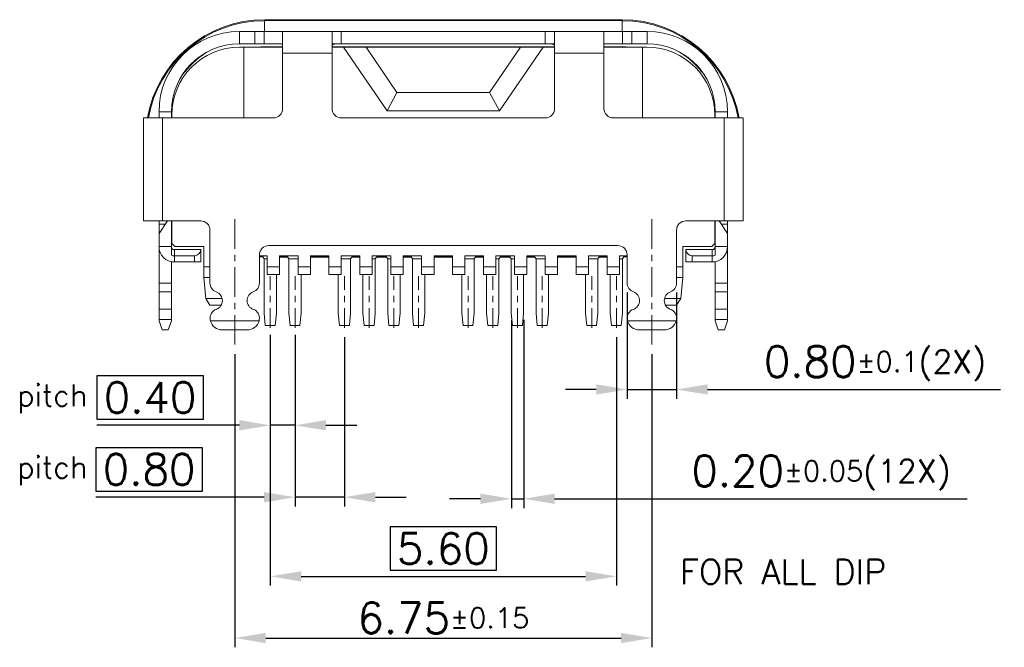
# Model space of a CAD drawing. Header units: millimetres. Extents: x 1290 to 1596, y 426 to 892.
# Tile 10 of 41: x 1319 to 1335, y 458 to 468. Entities that reach past the tile are written whole.
import ezdxf

# ---------------------------------------------------------------- set-up
doc = ezdxf.new("R2010")
doc.units = ezdxf.units.MM
doc.linetypes.add('CENTER', pattern=[50.8, 31.75, -6.35, 6.35, -6.35])
for name, color, linetype, lineweight in [('CENTER 中心线', 1, 'CENTER', 9), ('COM 模型', 7, 'Continuous', 20), ('DIM 标注', 3, 'Continuous', 9)]:
    doc.layers.add(name, color=color, linetype=linetype, lineweight=lineweight)
doc.styles.add('ROMANS', font='romans.shx')
doc.dimstyles.new('DIM', dxfattribs={"dimscale": 0.25, "dimtxt": 2, "dimasz": 2, "dimexe": 0.6, "dimexo": 0.6, "dimgap": 0.3, "dimtad": 1, "dimzin": 1, "dimdsep": 46, "dimtxsty": 'ROMANS', "dimcen": 1, "dimclrd": 3, "dimclre": 3, "dimclrt": 3, "dimadec": 0, "dimazin": 0, "dimtp": 0.001, "dimtm": 0.001, "dimtfac": 0.65, "dimtmove": 0, "dimatfit": 3, "dimfxl": 0.5, "dimtolj": 1, "dimarcsym": 0})

# ---------------------------------------------------------------- blocks, each defined once
blk = doc.blocks.new('*D118')
at = {"layer": 'Defpoints', "color": 0, "transparency": 16777216}
for p in [(1322.284, 463.197), (1329.034, 463.197), (1329.034, 458.454)]:
    blk.add_point(p, dxfattribs=at)
at = {"layer": 'DIM 标注', "color": 3, "lineweight": -2, "transparency": 16777216}
for p, q in [((1322.284, 463.047), (1322.284, 458.304)), ((1329.034, 463.047), (1329.034, 458.304)), ((1322.784, 458.454), (1328.534, 458.454))]:
    blk.add_line(p, q, dxfattribs=at)
at = {"layer": 'DIM 标注', "color": 3, "transparency": 16777216}
for points in [[(1322.784, 458.537), (1322.784, 458.371), (1322.284, 458.454)], [(1328.534, 458.537), (1328.534, 458.371), (1329.034, 458.454)]]:
    blk.add_solid(points, dxfattribs=at)
at = {"layer": 'DIM 标注', "color": 3, "transparency": 16777216, "insert": (1325.659, 458.779), "char_height": 0.5, "attachment_point": 5, "style": 'ROMANS'}
blk.add_mtext('\\A1;6.75{\\H0.325;±0.15}', dxfattribs=at)
blk = doc.blocks.new('*D119')
at = {"layer": 'Defpoints', "color": 0, "linetype": 'Continuous', "transparency": 16777216}
for p in [(1322.859, 463.509), (1323.259, 463.509), (1322.859, 461.896)]:
    blk.add_point(p, dxfattribs=at)
at = {"layer": 'DIM 标注', "color": 3, "lineweight": -2, "transparency": 16777216}
for p, q in [((1322.859, 463.359), (1322.859, 461.746)), ((1323.259, 463.359), (1323.259, 461.746)), ((1322.359, 461.896), (1320.052, 461.896)), ((1323.259, 461.896), (1322.859, 461.896)), ((1323.759, 461.896), (1324.259, 461.896))]:
    blk.add_line(p, q, dxfattribs=at)
at = {"layer": 'DIM 标注', "color": 3, "linetype": 'Continuous', "lineweight": -2, "transparency": 16777216}
for p, q in [((1321.776, 462.696), (1320.052, 462.696)), ((1320.052, 462.696), (1320.052, 461.996)), ((1321.776, 461.996), (1321.776, 462.696)), ((1320.052, 461.996), (1321.776, 461.996))]:
    blk.add_line(p, q, dxfattribs=at)
at = {"layer": 'DIM 标注', "color": 3, "linetype": 'Continuous', "transparency": 16777216}
for points in [[(1322.359, 461.98), (1322.359, 461.813), (1322.859, 461.896)], [(1323.759, 461.98), (1323.759, 461.813), (1323.259, 461.896)]]:
    blk.add_solid(points, dxfattribs=at)
at = {"layer": 'DIM 标注', "color": 3, "linetype": 'Continuous', "transparency": 16777216, "insert": (1320.914, 462.346), "char_height": 0.5, "attachment_point": 5, "style": 'ROMANS'}
blk.add_mtext('\\A1;0.40', dxfattribs=at)
blk = doc.blocks.new('*D120')
at = {"layer": 'Defpoints', "color": 0, "transparency": 16777216}
for p in [(1326.759, 463.746), (1326.959, 463.753), (1326.759, 460.707)]:
    blk.add_point(p, dxfattribs=at)
at = {"layer": 'DIM 标注', "color": 3, "lineweight": -2, "transparency": 16777216}
for p, q in [((1326.759, 463.596), (1326.759, 460.557)), ((1326.959, 463.603), (1326.959, 460.557)), ((1326.259, 460.707), (1325.759, 460.707)), ((1326.759, 460.707), (1326.959, 460.707)), ((1327.459, 460.707), (1334.136, 460.707))]:
    blk.add_line(p, q, dxfattribs=at)
at = {"layer": 'DIM 标注', "color": 3, "transparency": 16777216}
for points in [[(1326.259, 460.791), (1326.259, 460.624), (1326.759, 460.707)], [(1327.459, 460.791), (1327.459, 460.624), (1326.959, 460.707)]]:
    blk.add_solid(points, dxfattribs=at)
at = {"layer": 'DIM 标注', "color": 3, "transparency": 16777216, "insert": (1331.77, 461.095), "char_height": 0.5, "attachment_point": 5, "style": 'ROMANS'}
blk.add_mtext('\\A1;0.20{\\H0.325;±0.05}{\\H0.75x;(12X)}', dxfattribs=at)
blk = doc.blocks.new('*D121')
at = {"layer": 'Defpoints', "color": 0, "linetype": 'Continuous', "transparency": 16777216}
for p in [(1323.259, 463.473), (1324.059, 463.473), (1324.059, 460.733)]:
    blk.add_point(p, dxfattribs=at)
at = {"layer": 'DIM 标注', "color": 3, "lineweight": -2, "transparency": 16777216}
for p, q in [((1323.259, 463.323), (1323.259, 460.583)), ((1324.059, 463.323), (1324.059, 460.583)), ((1322.759, 460.733), (1320.036, 460.733)), ((1324.059, 460.733), (1323.259, 460.733)), ((1324.559, 460.733), (1325.059, 460.733))]:
    blk.add_line(p, q, dxfattribs=at)
at = {"layer": 'DIM 标注', "color": 3, "linetype": 'Continuous', "lineweight": -2, "transparency": 16777216}
for p, q in [((1321.76, 461.533), (1320.036, 461.533)), ((1320.036, 461.533), (1320.036, 460.833)), ((1321.76, 460.833), (1321.76, 461.533)), ((1320.036, 460.833), (1321.76, 460.833))]:
    blk.add_line(p, q, dxfattribs=at)
at = {"layer": 'DIM 标注', "color": 3, "linetype": 'Continuous', "transparency": 16777216}
for points in [[(1322.759, 460.816), (1322.759, 460.649), (1323.259, 460.733)], [(1324.559, 460.816), (1324.559, 460.649), (1324.059, 460.733)]]:
    blk.add_solid(points, dxfattribs=at)
at = {"layer": 'DIM 标注', "color": 3, "linetype": 'Continuous', "transparency": 16777216, "insert": (1320.898, 461.183), "char_height": 0.5, "attachment_point": 5, "style": 'ROMANS'}
blk.add_mtext('\\A1;0.80', dxfattribs=at)
blk = doc.blocks.new('*D122')
at = {"layer": 'Defpoints', "color": 0, "transparency": 16777216}
for p in [(1328.633, 464.197), (1329.433, 464.197), (1329.433, 462.476)]:
    blk.add_point(p, dxfattribs=at)
at = {"layer": 'DIM 标注', "color": 3, "lineweight": -2, "transparency": 16777216}
for p, q in [((1328.633, 464.047), (1328.633, 462.326)), ((1329.433, 464.047), (1329.433, 462.326)), ((1328.133, 462.476), (1327.633, 462.476)), ((1328.633, 462.476), (1329.433, 462.476)), ((1329.933, 462.476), (1334.675, 462.476))]:
    blk.add_line(p, q, dxfattribs=at)
at = {"layer": 'DIM 标注', "color": 3, "transparency": 16777216}
for points in [[(1328.133, 462.559), (1328.133, 462.393), (1328.633, 462.476)], [(1329.933, 462.559), (1329.933, 462.393), (1329.433, 462.476)]]:
    blk.add_solid(points, dxfattribs=at)
at = {"layer": 'DIM 标注', "color": 3, "transparency": 16777216, "insert": (1332.643, 462.864), "char_height": 0.5, "attachment_point": 5, "style": 'ROMANS'}
blk.add_mtext('\\A1;0.80{\\H0.325;±0.1}{\\H0.75x;(2X)}', dxfattribs=at)
blk = doc.blocks.new('*D123')
at = {"layer": 'Defpoints', "color": 0, "linetype": 'Continuous', "transparency": 16777216}
for p in [(1322.859, 463.473), (1328.459, 463.473), (1328.459, 459.452)]:
    blk.add_point(p, dxfattribs=at)
at = {"layer": 'DIM 标注', "color": 3, "lineweight": -2, "transparency": 16777216}
for p, q in [((1322.859, 463.323), (1322.859, 459.302)), ((1328.459, 463.323), (1328.459, 459.302)), ((1323.359, 459.452), (1327.959, 459.452))]:
    blk.add_line(p, q, dxfattribs=at)
at = {"layer": 'DIM 标注', "color": 3, "linetype": 'Continuous', "lineweight": -2, "transparency": 16777216}
for p, q in [((1326.52, 460.252), (1324.797, 460.252)), ((1324.797, 460.252), (1324.797, 459.552)), ((1326.52, 459.552), (1326.52, 460.252)), ((1324.797, 459.552), (1326.52, 459.552))]:
    blk.add_line(p, q, dxfattribs=at)
at = {"layer": 'DIM 标注', "color": 3, "linetype": 'Continuous', "transparency": 16777216}
for points in [[(1323.359, 459.535), (1323.359, 459.369), (1322.859, 459.452)], [(1327.959, 459.535), (1327.959, 459.369), (1328.459, 459.452)]]:
    blk.add_solid(points, dxfattribs=at)
at = {"layer": 'DIM 标注', "color": 3, "linetype": 'Continuous', "transparency": 16777216, "insert": (1325.659, 459.902), "char_height": 0.5, "attachment_point": 5, "style": 'ROMANS'}
blk.add_mtext('\\A1;5.60', dxfattribs=at)

msp = doc.modelspace()

# ---------------------------------------------------------------- linework, layer by layer
at = {"layer": 'CENTER 中心线', "ltscale": 0.015}
for p, q in [((1322.284, 465.23), (1322.284, 463.197)), ((1329.034, 465.23), (1329.034, 463.197))]:
    msp.add_line(p, q, dxfattribs=at)
at = {"layer": 'CENTER 中心线', "ltscale": 0.01}
for p, q in [((1322.859, 463.473), (1322.859, 464.309)), ((1323.259, 463.473), (1323.259, 464.309)), ((1324.059, 463.473), (1324.059, 464.309)), ((1324.459, 463.473), (1324.459, 464.309)), ((1324.859, 463.473), (1324.859, 464.309)), ((1325.259, 463.473), (1325.259, 464.309)), ((1326.059, 463.473), (1326.059, 464.309)), ((1326.459, 463.473), (1326.459, 464.309)), ((1326.859, 463.473), (1326.859, 464.309)), ((1327.259, 463.473), (1327.259, 464.309)), ((1328.059, 463.473), (1328.059, 464.309)), ((1328.459, 463.473), (1328.459, 464.309))]:
    msp.add_line(p, q, dxfattribs=at)
at = {"layer": 'COM 模型'}
for p, q in [((1322.763, 468.46), (1328.553, 468.46)), ((1322.763, 468.46), (1322.763, 468.269)), ((1322.763, 468.444), (1328.553, 468.444)), ((1328.553, 468.46), (1328.553, 468.269)), ((1328.958, 468.269), (1322.358, 468.269)), ((1322.358, 468.269), (1322.358, 468.069)), ((1322.608, 468.269), (1322.608, 468.069)), ((1322.758, 468.269), (1322.758, 468.069)), ((1323.058, 468.269), (1323.058, 467.019)), ((1323.858, 467.019), (1323.858, 468.269)), ((1324.008, 468.269), (1324.008, 468.069)), ((1327.308, 468.269), (1327.308, 468.069)), ((1327.458, 468.269), (1327.458, 467.019)), ((1328.258, 467.019), (1328.258, 468.269)), ((1328.558, 468.269), (1328.558, 468.069)), ((1328.708, 468.269), (1328.708, 468.069)), ((1328.958, 468.269), (1328.958, 468.069)), ((1323.058, 468.069), (1322.358, 468.069)), ((1327.458, 468.069), (1323.858, 468.069)), ((1328.958, 468.069), (1328.258, 468.069)), ((1323.058, 468.014), (1322.363, 468.014)), ((1322.433, 468.014), (1322.433, 466.869)), ((1322.763, 468.019), (1323.058, 468.019)), ((1323.858, 467.919), (1323.058, 467.919)), ((1323.858, 468.019), (1327.458, 468.019)), ((1324.408, 468.014), (1323.858, 468.014)), ((1324.045, 468.014), (1324.75, 466.984)), ((1324.408, 468.014), (1326.908, 468.014)), ((1324.908, 467.284), (1324.408, 468.014)), ((1326.908, 468.014), (1326.408, 467.284)), ((1326.567, 466.984), (1327.272, 468.014)), ((1327.458, 468.014), (1326.908, 468.014)), ((1328.258, 467.919), (1327.458, 467.919)), ((1328.258, 468.019), (1328.553, 468.019)), ((1328.954, 468.014), (1328.258, 468.014)), ((1328.883, 468.014), (1328.883, 466.869)), ((1324.908, 467.284), (1324.75, 466.984)), ((1324.908, 467.284), (1326.408, 467.284)), ((1326.408, 467.284), (1326.567, 466.984)), ((1321.058, 466.969), (1321.258, 466.969)), ((1321.058, 466.869), (1321.058, 466.969)), ((1321.258, 466.869), (1321.258, 466.969)), ((1326.567, 466.984), (1324.75, 466.984)), ((1330.058, 466.969), (1330.058, 466.869)), ((1330.258, 466.969), (1330.058, 466.969)), ((1330.258, 466.969), (1330.258, 466.869)), ((1322.908, 466.869), (1320.809, 466.869)), ((1320.809, 465.204), (1320.809, 466.869)), ((1321.112, 466.869), (1321.112, 465.204)), ((1321.263, 466.869), (1321.263, 466.914)), ((1327.308, 466.869), (1324.008, 466.869)), ((1330.508, 466.869), (1328.408, 466.869)), ((1330.053, 466.914), (1330.053, 466.869)), ((1330.205, 465.204), (1330.205, 466.869)), ((1330.508, 466.869), (1330.508, 465.204)), ((1321.733, 465.204), (1320.809, 465.204)), ((1321.195, 465.204), (1321.058, 464.999)), ((1321.058, 465.204), (1321.058, 463.589)), ((1321.258, 465.204), (1321.258, 464.648)), ((1321.263, 464.839), (1321.263, 465.204)), ((1330.508, 465.204), (1329.583, 465.204)), ((1330.053, 464.839), (1330.053, 465.204)), ((1330.058, 465.204), (1330.058, 464.648)), ((1330.258, 464.999), (1330.122, 465.204)), ((1330.258, 465.204), (1330.258, 463.589)), ((1321.158, 465.149), (1321.058, 465.149)), ((1321.883, 465.054), (1321.883, 464.197)), ((1329.433, 464.197), (1329.433, 465.054)), ((1330.158, 465.149), (1330.258, 465.149)), ((1321.058, 464.789), (1321.258, 464.789)), ((1321.263, 464.839), (1321.313, 464.789)), ((1321.733, 464.739), (1321.308, 464.739)), ((1321.308, 464.539), (1321.308, 464.739)), ((1321.313, 464.789), (1321.783, 464.789)), ((1321.733, 464.539), (1321.733, 464.739)), ((1321.783, 464.789), (1321.783, 464.289)), ((1322.833, 464.804), (1328.483, 464.804)), ((1329.533, 464.289), (1329.533, 464.789)), ((1329.533, 464.789), (1330.003, 464.789)), ((1329.583, 464.539), (1329.583, 464.739)), ((1330.008, 464.739), (1329.583, 464.739)), ((1330.003, 464.789), (1330.053, 464.839)), ((1330.008, 464.539), (1330.008, 464.739)), ((1330.258, 464.789), (1330.058, 464.789)), ((1321.633, 464.639), (1321.308, 464.639)), ((1321.633, 464.539), (1321.633, 464.639)), ((1322.683, 464.197), (1322.683, 464.654)), ((1322.808, 464.639), (1322.683, 464.639)), ((1322.758, 464.589), (1322.725, 464.639)), ((1322.808, 464.589), (1322.758, 464.589)), ((1322.758, 464.589), (1322.758, 463.709)), ((1322.808, 464.459), (1322.808, 464.639)), ((1323.308, 464.639), (1323.008, 464.639)), ((1323.008, 464.639), (1323.008, 464.459)), ((1323.128, 464.635), (1323.008, 464.635)), ((1323.139, 464.619), (1323.008, 464.619)), ((1323.158, 464.589), (1323.125, 464.639)), ((1323.308, 464.589), (1323.158, 464.589)), ((1323.158, 464.589), (1323.158, 463.709)), ((1323.308, 464.459), (1323.308, 464.639)), ((1323.808, 464.639), (1323.508, 464.639)), ((1323.508, 464.639), (1323.508, 464.459)), ((1323.808, 464.635), (1323.508, 464.635)), ((1323.808, 464.619), (1323.508, 464.619)), ((1323.808, 464.459), (1323.808, 464.639)), ((1324.308, 464.639), (1324.008, 464.639)), ((1324.008, 464.639), (1324.008, 464.459)), ((1324.158, 464.589), (1324.008, 464.589)), ((1324.158, 464.589), (1324.192, 464.639)), ((1324.158, 464.589), (1324.158, 463.709)), ((1324.308, 464.619), (1324.178, 464.619)), ((1324.308, 464.635), (1324.189, 464.635)), ((1324.308, 464.459), (1324.308, 464.639)), ((1324.808, 464.639), (1324.508, 464.639)), ((1324.508, 464.639), (1324.508, 464.459)), ((1324.558, 464.589), (1324.508, 464.589)), ((1324.558, 464.589), (1324.592, 464.639)), ((1324.558, 463.709), (1324.558, 464.589)), ((1324.739, 464.619), (1324.578, 464.619)), ((1324.728, 464.635), (1324.589, 464.635)), ((1324.758, 464.589), (1324.725, 464.639)), ((1324.758, 463.709), (1324.758, 464.589)), ((1324.808, 464.589), (1324.758, 464.589)), ((1324.808, 464.459), (1324.808, 464.639)), ((1325.008, 464.639), (1325.008, 464.459)), ((1325.308, 464.639), (1325.008, 464.639)), ((1325.128, 464.635), (1325.008, 464.635)), ((1325.139, 464.619), (1325.008, 464.619)), ((1325.158, 464.589), (1325.125, 464.639)), ((1325.158, 464.589), (1325.158, 463.709)), ((1325.308, 464.589), (1325.158, 464.589)), ((1325.308, 464.459), (1325.308, 464.639)), ((1325.508, 464.639), (1325.508, 464.459)), ((1325.808, 464.639), (1325.508, 464.639)), ((1325.808, 464.635), (1325.508, 464.635)), ((1325.808, 464.619), (1325.508, 464.619)), ((1325.808, 464.459), (1325.808, 464.639)), ((1326.008, 464.639), (1326.008, 464.459)), ((1326.308, 464.639), (1326.008, 464.639)), ((1326.158, 464.589), (1326.008, 464.589)), ((1326.158, 464.589), (1326.192, 464.639)), ((1326.158, 463.709), (1326.158, 464.589)), ((1326.308, 464.619), (1326.178, 464.619)), ((1326.308, 464.635), (1326.189, 464.635)), ((1326.308, 464.459), (1326.308, 464.639)), ((1326.508, 464.639), (1326.508, 464.459)), ((1326.808, 464.639), (1326.508, 464.639)), ((1326.558, 464.589), (1326.508, 464.589)), ((1326.558, 464.589), (1326.592, 464.639)), ((1326.558, 463.709), (1326.558, 464.589)), ((1326.739, 464.619), (1326.578, 464.619)), ((1326.728, 464.635), (1326.589, 464.635)), ((1326.758, 464.589), (1326.725, 464.639)), ((1326.758, 463.709), (1326.758, 464.589)), ((1326.808, 464.589), (1326.758, 464.589)), ((1326.808, 464.459), (1326.808, 464.639)), ((1327.008, 464.639), (1327.008, 464.459)), ((1327.308, 464.639), (1327.008, 464.639)), ((1327.128, 464.635), (1327.008, 464.635)), ((1327.139, 464.619), (1327.008, 464.619)), ((1327.158, 464.589), (1327.125, 464.639)), ((1327.158, 463.709), (1327.158, 464.589)), ((1327.308, 464.589), (1327.158, 464.589)), ((1327.308, 464.459), (1327.308, 464.639)), ((1327.508, 464.639), (1327.508, 464.459)), ((1327.808, 464.639), (1327.508, 464.639)), ((1327.808, 464.635), (1327.508, 464.635)), ((1327.808, 464.619), (1327.508, 464.619)), ((1327.808, 464.459), (1327.808, 464.639)), ((1328.008, 464.639), (1328.008, 464.459)), ((1328.308, 464.639), (1328.008, 464.639)), ((1328.158, 464.589), (1328.008, 464.589)), ((1328.158, 464.589), (1328.192, 464.639)), ((1328.158, 463.709), (1328.158, 464.589)), ((1328.308, 464.619), (1328.178, 464.619)), ((1328.308, 464.635), (1328.189, 464.635)), ((1328.308, 464.459), (1328.308, 464.639)), ((1328.508, 464.639), (1328.508, 464.459)), ((1328.633, 464.639), (1328.508, 464.639)), ((1328.558, 464.589), (1328.508, 464.589)), ((1328.558, 464.589), (1328.592, 464.639)), ((1328.558, 464.589), (1328.558, 463.709)), ((1328.633, 464.654), (1328.633, 464.197)), ((1329.683, 464.539), (1329.683, 464.639)), ((1330.008, 464.639), (1329.683, 464.639)), ((1321.258, 464.545), (1321.258, 463.589)), ((1321.733, 464.539), (1321.308, 464.539)), ((1321.783, 464.459), (1321.883, 464.459)), ((1323.008, 464.459), (1322.808, 464.459)), ((1322.808, 464.459), (1322.808, 464.339)), ((1323.008, 464.339), (1323.008, 464.459)), ((1323.508, 464.459), (1323.308, 464.459)), ((1323.308, 464.459), (1323.308, 464.339)), ((1323.508, 464.339), (1323.508, 464.459)), ((1324.008, 464.459), (1323.808, 464.459)), ((1323.808, 464.459), (1323.808, 464.339)), ((1324.008, 464.339), (1324.008, 464.459)), ((1324.508, 464.459), (1324.308, 464.459)), ((1324.308, 464.459), (1324.308, 464.339)), ((1324.508, 464.339), (1324.508, 464.459)), ((1324.808, 464.459), (1324.808, 464.339)), ((1325.008, 464.459), (1324.808, 464.459)), ((1325.008, 464.339), (1325.008, 464.459)), ((1325.308, 464.459), (1325.308, 464.339)), ((1325.508, 464.459), (1325.308, 464.459)), ((1325.508, 464.339), (1325.508, 464.459)), ((1325.808, 464.459), (1325.808, 464.339)), ((1326.008, 464.459), (1325.808, 464.459)), ((1326.008, 464.339), (1326.008, 464.459)), ((1326.308, 464.459), (1326.308, 464.339)), ((1326.508, 464.459), (1326.308, 464.459)), ((1326.508, 464.339), (1326.508, 464.459)), ((1326.808, 464.459), (1326.808, 464.339)), ((1327.008, 464.459), (1326.808, 464.459)), ((1327.008, 464.339), (1327.008, 464.459)), ((1327.308, 464.459), (1327.308, 464.339)), ((1327.508, 464.459), (1327.308, 464.459)), ((1327.508, 464.339), (1327.508, 464.459)), ((1327.808, 464.459), (1327.808, 464.339)), ((1328.008, 464.459), (1327.808, 464.459)), ((1328.008, 464.339), (1328.008, 464.459)), ((1328.308, 464.459), (1328.308, 464.339)), ((1328.508, 464.459), (1328.308, 464.459)), ((1328.508, 464.339), (1328.508, 464.459)), ((1329.533, 464.459), (1329.433, 464.459)), ((1330.008, 464.539), (1329.583, 464.539)), ((1330.058, 464.545), (1330.058, 463.589)), ((1321.783, 464.289), (1321.883, 464.289)), ((1321.817, 463.949), (1321.783, 464.289)), ((1323.008, 464.339), (1322.808, 464.339)), ((1322.958, 463.709), (1322.958, 464.339)), ((1323.508, 464.339), (1323.308, 464.339)), ((1323.358, 463.709), (1323.358, 464.339)), ((1324.008, 464.339), (1323.808, 464.339)), ((1323.958, 463.709), (1323.958, 464.339)), ((1324.508, 464.339), (1324.308, 464.339)), ((1324.358, 464.339), (1324.358, 463.709)), ((1325.008, 464.339), (1324.808, 464.339)), ((1324.958, 464.339), (1324.958, 463.709)), ((1325.508, 464.339), (1325.308, 464.339)), ((1325.358, 463.709), (1325.358, 464.339)), ((1326.008, 464.339), (1325.808, 464.339)), ((1325.958, 464.339), (1325.958, 463.709)), ((1326.508, 464.339), (1326.308, 464.339)), ((1326.358, 464.339), (1326.358, 463.709)), ((1327.008, 464.339), (1326.808, 464.339)), ((1326.958, 464.339), (1326.958, 463.709)), ((1327.508, 464.339), (1327.308, 464.339)), ((1327.358, 464.339), (1327.358, 463.709)), ((1328.008, 464.339), (1327.808, 464.339)), ((1327.958, 464.339), (1327.958, 463.709)), ((1328.508, 464.339), (1328.308, 464.339)), ((1328.358, 463.709), (1328.358, 464.339)), ((1329.433, 464.289), (1329.533, 464.289)), ((1329.499, 463.949), (1329.533, 464.289)), ((1321.058, 464.197), (1321.258, 464.197)), ((1330.258, 464.197), (1330.058, 464.197)), ((1321.058, 464.056), (1321.258, 464.056)), ((1322.079, 463.949), (1321.817, 463.949)), ((1321.883, 463.839), (1321.817, 463.949)), ((1329.499, 463.949), (1329.238, 463.949)), ((1329.433, 463.839), (1329.499, 463.949)), ((1330.258, 464.056), (1330.058, 464.056)), ((1321.058, 463.773), (1321.258, 463.773)), ((1321.883, 463.839), (1322.063, 463.839)), ((1329.254, 463.839), (1329.433, 463.839)), ((1330.258, 463.773), (1330.058, 463.773)), ((1321.058, 463.609), (1321.258, 463.609)), ((1322.778, 463.509), (1322.758, 463.709)), ((1322.958, 463.709), (1322.938, 463.509)), ((1323.178, 463.509), (1323.158, 463.709)), ((1323.358, 463.709), (1323.338, 463.509)), ((1323.978, 463.509), (1323.958, 463.709)), ((1324.158, 463.709), (1324.138, 463.509)), ((1324.378, 463.509), (1324.358, 463.709)), ((1324.558, 463.709), (1324.538, 463.509)), ((1324.778, 463.509), (1324.758, 463.709)), ((1324.958, 463.709), (1324.938, 463.509)), ((1325.178, 463.509), (1325.158, 463.709)), ((1325.358, 463.709), (1325.338, 463.509)), ((1325.978, 463.509), (1325.958, 463.709)), ((1326.158, 463.709), (1326.138, 463.509)), ((1326.378, 463.509), (1326.358, 463.709)), ((1326.558, 463.709), (1326.538, 463.509)), ((1326.778, 463.509), (1326.758, 463.709)), ((1326.958, 463.709), (1326.938, 463.509)), ((1327.178, 463.509), (1327.158, 463.709)), ((1327.358, 463.709), (1327.338, 463.509)), ((1327.978, 463.509), (1327.958, 463.709)), ((1328.158, 463.709), (1328.138, 463.509)), ((1328.378, 463.509), (1328.358, 463.709)), ((1328.558, 463.709), (1328.538, 463.509)), ((1330.258, 463.609), (1330.058, 463.609)), ((1321.058, 463.589), (1321.108, 463.439)), ((1321.208, 463.439), (1321.258, 463.589)), ((1321.89, 463.589), (1322.677, 463.589)), ((1322.778, 463.509), (1322.938, 463.509)), ((1323.178, 463.509), (1323.338, 463.509)), ((1323.978, 463.509), (1324.138, 463.509)), ((1324.378, 463.509), (1324.538, 463.509)), ((1324.778, 463.509), (1324.938, 463.509)), ((1325.178, 463.509), (1325.338, 463.509)), ((1325.978, 463.509), (1326.138, 463.509)), ((1326.538, 463.509), (1326.378, 463.509)), ((1326.778, 463.509), (1326.938, 463.509)), ((1327.178, 463.509), (1327.338, 463.509)), ((1328.138, 463.509), (1327.978, 463.509)), ((1328.538, 463.509), (1328.378, 463.509)), ((1328.64, 463.589), (1329.427, 463.589)), ((1330.058, 463.589), (1330.108, 463.439)), ((1330.208, 463.439), (1330.258, 463.589)), ((1321.108, 463.439), (1321.208, 463.439)), ((1322.083, 463.439), (1322.483, 463.439)), ((1328.833, 463.439), (1329.233, 463.439)), ((1330.208, 463.439), (1330.108, 463.439))]:
    msp.add_line(p, q, dxfattribs=at)
for centre, radius, start, end in [((1322.763, 466.539), 1.92, 90, 170.1026), ((1322.763, 466.539), 1.904, 90, 170.0182), ((1328.553, 466.539), 1.92, 9.8974, 90), ((1328.553, 466.539), 1.904, 9.9818, 90), ((1322.358, 466.969), 1.3, 90, 180), ((1328.958, 466.969), 1.3, 0, 90), ((1322.358, 466.969), 1.1, 90, 180), ((1323.958, 467.819), 0.25, 93.1851, 113.5852), ((1327.358, 467.819), 0.25, 66.4148, 86.8157), ((1328.958, 466.969), 1.1, 0, 90), ((1322.363, 466.914), 1.1, 90, 180), ((1322.763, 466.539), 1.68, 124.4384, 142.274), ((1322.763, 466.539), 1.48, 90, 94.4316), ((1328.553, 466.539), 1.48, 85.5684, 90), ((1328.953, 466.914), 1.1, 360, 89.968), ((1328.553, 466.539), 1.68, 37.7261, 55.5616), ((1322.763, 466.539), 1.689, 128.906, 137.1062), ((1328.553, 466.539), 1.689, 42.8937, 51.0941), ((1322.908, 467.019), 0.15, 270, 360), ((1324.008, 467.019), 0.15, 180, 270), ((1327.308, 467.019), 0.15, 270, 360), ((1328.408, 467.019), 0.15, 180, 270), ((1321.733, 465.054), 0.15, 360, 90), ((1329.583, 465.054), 0.15, 90, 180), ((1321.308, 464.789), 0.25, 180, 270), ((1321.308, 464.789), 0.05, 180, 270), ((1322.833, 464.654), 0.15, 90, 180), ((1328.483, 464.654), 0.15, 360, 90), ((1330.008, 464.789), 0.25, 270, 0), ((1330.008, 464.789), 0.05, 270, 0), ((1321.308, 464.789), 0.15, 250.5288, 270), ((1322.763, 466.539), 1.904, 267.5784, 268.9166), ((1322.763, 466.539), 1.92, 267.6122, 269.2504), ((1328.553, 466.539), 1.92, 270.7496, 272.3878), ((1328.553, 466.539), 1.904, 271.0835, 272.4216), ((1330.008, 464.789), 0.15, 270, 289.4712), ((1322.033, 464.197), 0.15, 180, 250.5288), ((1322.533, 464.197), 0.15, 289.4712, 360), ((1328.783, 464.197), 0.15, 180, 250.5288), ((1329.283, 464.197), 0.15, 289.4712, 360), ((1321.933, 463.914), 0.15, 289.5885, 70.5288), ((1322.633, 463.914), 0.15, 109.4712, 250.4115), ((1328.683, 463.914), 0.15, 289.5885, 70.5288), ((1329.383, 463.914), 0.15, 109.4712, 250.4115), ((1322.034, 463.632), 0.15, 109.5885, 188.726), ((1322.533, 463.632), 0.15, 351.274, 70.4115), ((1328.784, 463.632), 0.15, 109.5885, 188.726), ((1329.283, 463.632), 0.15, 351.274, 70.4115), ((1322.083, 463.639), 0.2, 188.726, 194.4775), ((1322.483, 463.639), 0.2, 345.5225, 351.274), ((1328.833, 463.639), 0.2, 188.726, 194.4775), ((1329.233, 463.639), 0.2, 345.5225, 351.274), ((1322.083, 463.639), 0.2, 194.4775, 270), ((1322.483, 463.639), 0.2, 270, 345.5225), ((1328.833, 463.639), 0.2, 194.4775, 270), ((1329.233, 463.639), 0.2, 270, 345.5225)]:
    msp.add_arc(centre, radius, start, end, dxfattribs=at)
for centre, start_param, end_param in [((1321.633, 464.739), 0, 1.570796), ((1329.683, 464.739), -1.570796, 0)]:
    msp.add_ellipse(centre, major_axis=(0, -0.1), ratio=1, start_param=start_param, end_param=end_param, dxfattribs=at)

# ---------------------------------------------------------------- texts
at = {"layer": 'DIM 标注', "attachment_point": 1, "style": 'ROMANS'}
for s, insert, char_height, width in [('pitch', (1318.76, 462.557), 0.35, 1.7), ('pitch', (1318.76, 461.393), 0.35, 1.7), ('FOR ALL DIP ', (1329.486, 459.727), 0.4, 5.25974)]:
    msp.add_mtext(s, dxfattribs=dict(at, insert=insert, char_height=char_height, width=width))

# ---------------------------------------------------------------- dimensions: what is measured, and where the dimension line sits
at = {"layer": 'DIM 标注'}
for base, p1, p2, text, override, picture, middle in [((1329.433, 462.476), (1328.633, 464.197), (1329.433, 464.197), '<>{\\H0.75x;(2X)}', {"dimtol": 1, "dimtp": 0.1, "dimtm": 0.1, "dimtdec": 3}, '*D122', (1332.643, 462.476)), ((1326.759, 460.707), (1326.959, 463.753), (1326.759, 463.746), '<>{\\H0.75x;(12X)}', {"dimtol": 1, "dimtp": 0.05, "dimtm": 0.05, "dimtdec": 3}, '*D120', (1331.77, 460.707))]:
    dim = msp.add_linear_dim(base=base, p1=p1, p2=p2, text=text, dimstyle='DIM', override=override, dxfattribs=at)
    dim.commit()
    dim.dimension.update_dxf_attribs({"geometry": picture, "text_midpoint": middle, "dimtype": 160})
at = {"layer": 'DIM 标注', "linetype": 'Continuous'}
for base, p1, p2, picture, middle in [((1324.059, 460.733), (1323.259, 463.473), (1324.059, 463.473), '*D121', (1320.898, 460.733)), ((1322.859, 461.896), (1323.259, 463.509), (1322.859, 463.509), '*D119', (1320.914, 461.896)), ((1328.459, 459.452), (1322.859, 463.473), (1328.459, 463.473), '*D123', (1325.659, 459.452))]:
    dim = msp.add_linear_dim(base=base, p1=p1, p2=p2, dimstyle='DIM', override={"dimgap": -0.4, "dimtm": 0.001}, dxfattribs=at)
    dim.commit()
    dim.dimension.update_dxf_attribs({"geometry": picture, "text_midpoint": middle, "dimtype": 160})
at = {"layer": 'DIM 标注'}
dim = msp.add_linear_dim(base=(1329.034, 458.454), p1=(1322.284, 463.197), p2=(1329.034, 463.197), dimstyle='DIM', override={"dimtol": 1, "dimtp": 0.15, "dimtm": 0.15, "dimtdec": 3}, dxfattribs=at)
dim.commit()
dim.dimension.update_dxf_attribs({"geometry": '*D118', "text_midpoint": (1325.659, 458.454), "dimtype": 160})

doc.saveas('drawing.dxf')
